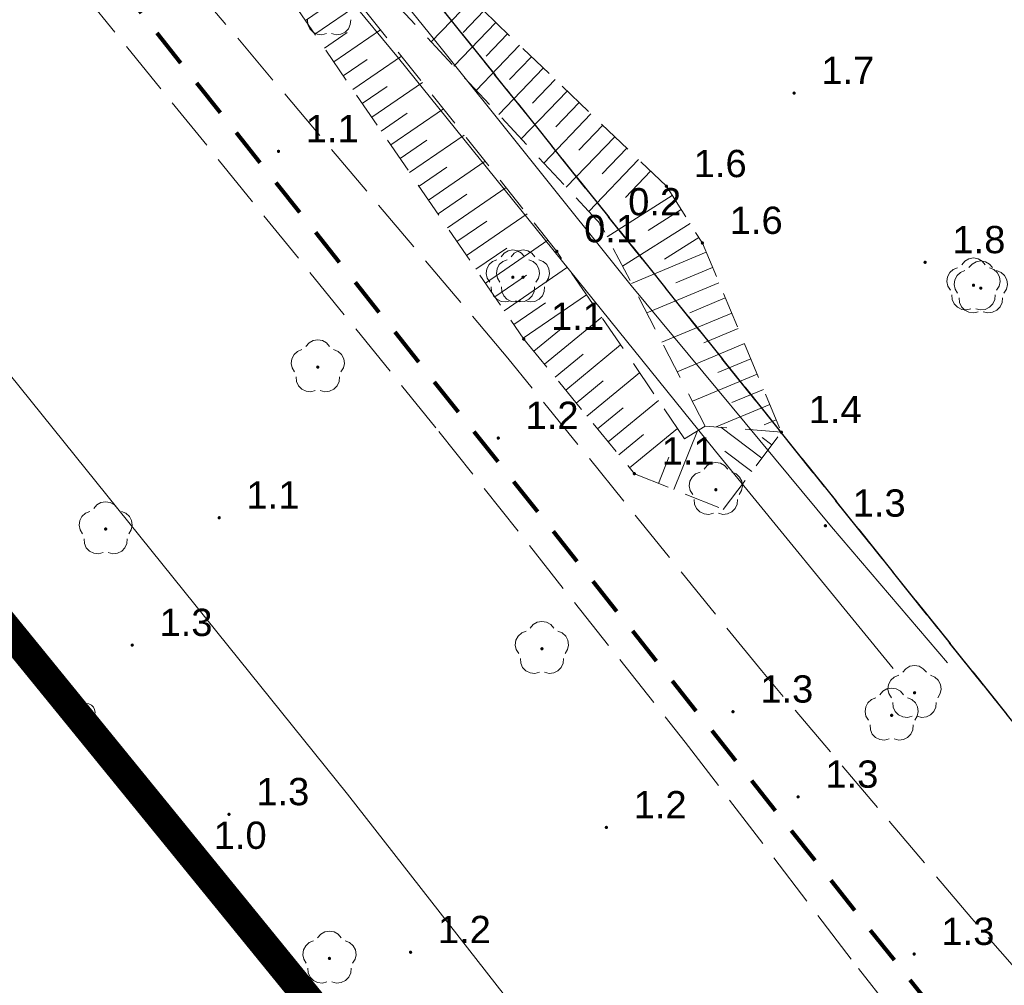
# Model space of a CAD drawing. Extents: x 5474185 to 5474933, y 5916077 to 5916824.
# Tile 247 of 256: x 5474558 to 5474585, y 5916495 to 5916522. Entities that reach past the tile are written whole.
import ezdxf

# ---------------------------------------------------------------- set-up
doc = ezdxf.new("R2010")
doc.units = 0
for name, pattern in [('216-500', [2.5, 1.5, -1]), ('DASHDOT', [1, 0.5, -0.25, 0, -0.25]), ('PRZER1-1', [1, 0.5, -0.5]), ('PRZER2-1', [1.5, 1, -0.5]), ('PRZER3-1', [2, 1.5, -0.5]), ('PRZER3-2', [2.5, 1.5, -1])]:
    doc.linetypes.add(name, pattern=pattern)
doc.layers.add('1-GRAN', color=5, linetype='DASHDOT')
for name, color, linetype, lineweight in [('GEPPGD', 253, 'CONTINUOUS', 18), ('GESDZI', 253, 'CONTINUOUS', 18), ('GESJOB', 253, 'CONTINUOUS', 35), ('GESKKL', 253, 'CONTINUOUS', 18), ('GESUZY', 253, 'CONTINUOUS', 18), ('GSLINN', 253, 'CONTINUOUS', 18), ('GSLKOG', 253, 'CONTINUOUS', 35), ('GSPRDL', 253, 'CONTINUOUS', 18), ('GSPWPN', 253, 'CONTINUOUS', 13), ('GSPWPN_O', 253, 'CONTINUOUS', 13), ('GSSKOA', 253, 'CONTINUOUS', 18), ('GSSPDR', 253, 'CONTINUOUS', 18), ('GSSZSN', 254, 'CONTINUOUS', 18), ('Sieć wodociągowa', 253, 'CONTINUOUS', 40)]:
    doc.layers.add(name, color=color, linetype=linetype, lineweight=lineweight)
doc.styles.add('Arial', font='arial.ttf')

msp = doc.modelspace()

# ---------------------------------------------------------------- hatches: boundary and pattern name
at = {"layer": 'GSLKOG'}
msp.add_hatch(color=256, dxfattribs=at).paths.add_polyline_path([(5474563.088319, 5916498.460934), (5474563.043993, 5916498.47199), (5474563.004038, 5916498.494141), (5474562.971178, 5916498.525878), (5474562.947652, 5916498.565039), (5474562.935063, 5916498.608954), (5474562.934269, 5916498.654632), (5474562.945325, 5916498.698957), (5474562.967476, 5916498.738913), (5474562.999213, 5916498.771773), (5474563.038373, 5916498.795299), (5474563.082289, 5916498.807887), (5474563.127966, 5916498.808682), (5474563.172292, 5916498.797626), (5474563.212247, 5916498.775475), (5474563.245107, 5916498.743738), (5474563.268633, 5916498.704578), (5474563.281222, 5916498.660662), (5474563.282017, 5916498.614985), (5474563.270961, 5916498.570659), (5474563.24881, 5916498.530704), (5474563.217073, 5916498.497844), (5474563.177912, 5916498.474318), (5474563.133996, 5916498.461729)])
msp.add_hatch(color=256, dxfattribs=at).paths.add_polyline_path([(5474563.088319, 5916498.460934), (5474563.043993, 5916498.47199), (5474563.004038, 5916498.494141), (5474562.971178, 5916498.525878), (5474562.947652, 5916498.565039), (5474562.935063, 5916498.608954), (5474562.934269, 5916498.654632), (5474562.945325, 5916498.698957), (5474562.967476, 5916498.738913), (5474562.999213, 5916498.771773), (5474563.038373, 5916498.795299), (5474563.082289, 5916498.807887), (5474563.127966, 5916498.808682), (5474563.172292, 5916498.797626), (5474563.212247, 5916498.775475), (5474563.245107, 5916498.743738), (5474563.268633, 5916498.704578), (5474563.281222, 5916498.660662), (5474563.282017, 5916498.614985), (5474563.270961, 5916498.570659), (5474563.24881, 5916498.530704), (5474563.217073, 5916498.497844), (5474563.177912, 5916498.474318), (5474563.133996, 5916498.461729)])
at = {"layer": 'GSPRDL'}
for points in [[(5474571.78, 5916514.395), (5474571.766094, 5916514.397202), (5474571.75355, 5916514.403594), (5474571.743594, 5916514.41355), (5474571.737202, 5916514.426094), (5474571.735, 5916514.44), (5474571.737202, 5916514.453906), (5474571.743594, 5916514.46645), (5474571.75355, 5916514.476406), (5474571.766094, 5916514.482798), (5474571.78, 5916514.485), (5474571.793906, 5916514.482798), (5474571.80645, 5916514.476406), (5474571.816406, 5916514.46645), (5474571.822798, 5916514.453906), (5474571.825, 5916514.44), (5474571.822798, 5916514.426094), (5474571.816406, 5916514.41355), (5474571.80645, 5916514.403594), (5474571.793906, 5916514.397202)], [(5474572.06, 5916514.395), (5474572.046094, 5916514.397202), (5474572.03355, 5916514.403594), (5474572.023594, 5916514.41355), (5474572.017202, 5916514.426094), (5474572.015, 5916514.44), (5474572.017202, 5916514.453906), (5474572.023594, 5916514.46645), (5474572.03355, 5916514.476406), (5474572.046094, 5916514.482798), (5474572.06, 5916514.485), (5474572.073906, 5916514.482798), (5474572.08645, 5916514.476406), (5474572.096406, 5916514.46645), (5474572.102798, 5916514.453906), (5474572.105, 5916514.44), (5474572.102798, 5916514.426094), (5474572.096406, 5916514.41355), (5474572.08645, 5916514.403594), (5474572.073906, 5916514.397202)], [(5474584.44, 5916514.175), (5474584.426094, 5916514.177202), (5474584.41355, 5916514.183594), (5474584.403594, 5916514.19355), (5474584.397202, 5916514.206094), (5474584.395, 5916514.22), (5474584.397202, 5916514.233906), (5474584.403594, 5916514.24645), (5474584.41355, 5916514.256406), (5474584.426094, 5916514.262798), (5474584.44, 5916514.265), (5474584.453906, 5916514.262798), (5474584.46645, 5916514.256406), (5474584.476406, 5916514.24645), (5474584.482798, 5916514.233906), (5474584.485, 5916514.22), (5474584.482798, 5916514.206094), (5474584.476406, 5916514.19355), (5474584.46645, 5916514.183594), (5474584.453906, 5916514.177202)], [(5474584.64, 5916514.095), (5474584.626094, 5916514.097202), (5474584.61355, 5916514.103594), (5474584.603594, 5916514.11355), (5474584.597202, 5916514.126094), (5474584.595, 5916514.14), (5474584.597202, 5916514.153906), (5474584.603594, 5916514.16645), (5474584.61355, 5916514.176406), (5474584.626094, 5916514.182798), (5474584.64, 5916514.185), (5474584.653906, 5916514.182798), (5474584.66645, 5916514.176406), (5474584.676406, 5916514.16645), (5474584.682798, 5916514.153906), (5474584.685, 5916514.14), (5474584.682798, 5916514.126094), (5474584.676406, 5916514.11355), (5474584.66645, 5916514.103594), (5474584.653906, 5916514.097202)], [(5474566.42, 5916511.925), (5474566.406094, 5916511.927202), (5474566.39355, 5916511.933594), (5474566.383594, 5916511.94355), (5474566.377202, 5916511.956094), (5474566.375, 5916511.97), (5474566.377202, 5916511.983906), (5474566.383594, 5916511.99645), (5474566.39355, 5916512.006406), (5474566.406094, 5916512.012798), (5474566.42, 5916512.015), (5474566.433906, 5916512.012798), (5474566.44645, 5916512.006406), (5474566.456406, 5916511.99645), (5474566.462798, 5916511.983906), (5474566.465, 5916511.97), (5474566.462798, 5916511.956094), (5474566.456406, 5916511.94355), (5474566.44645, 5916511.933594), (5474566.433906, 5916511.927202)], [(5474577.36, 5916508.555), (5474577.346094, 5916508.557202), (5474577.33355, 5916508.563594), (5474577.323594, 5916508.57355), (5474577.317202, 5916508.586094), (5474577.315, 5916508.6), (5474577.317202, 5916508.613906), (5474577.323594, 5916508.62645), (5474577.33355, 5916508.636406), (5474577.346094, 5916508.642798), (5474577.36, 5916508.645), (5474577.373906, 5916508.642798), (5474577.38645, 5916508.636406), (5474577.396406, 5916508.62645), (5474577.402798, 5916508.613906), (5474577.405, 5916508.6), (5474577.402798, 5916508.586094), (5474577.396406, 5916508.57355), (5474577.38645, 5916508.563594), (5474577.373906, 5916508.557202)], [(5474560.59, 5916507.475), (5474560.576094, 5916507.477202), (5474560.56355, 5916507.483594), (5474560.553594, 5916507.49355), (5474560.547202, 5916507.506094), (5474560.545, 5916507.52), (5474560.547202, 5916507.533906), (5474560.553594, 5916507.54645), (5474560.56355, 5916507.556406), (5474560.576094, 5916507.562798), (5474560.59, 5916507.565), (5474560.603906, 5916507.562798), (5474560.61645, 5916507.556406), (5474560.626406, 5916507.54645), (5474560.632798, 5916507.533906), (5474560.635, 5916507.52), (5474560.632798, 5916507.506094), (5474560.626406, 5916507.49355), (5474560.61645, 5916507.483594), (5474560.603906, 5916507.477202)], [(5474572.58, 5916504.185), (5474572.566094, 5916504.187202), (5474572.55355, 5916504.193594), (5474572.543594, 5916504.20355), (5474572.537202, 5916504.216094), (5474572.535, 5916504.23), (5474572.537202, 5916504.243906), (5474572.543594, 5916504.25645), (5474572.55355, 5916504.266406), (5474572.566094, 5916504.272798), (5474572.58, 5916504.275), (5474572.593906, 5916504.272798), (5474572.60645, 5916504.266406), (5474572.616406, 5916504.25645), (5474572.622798, 5916504.243906), (5474572.625, 5916504.23), (5474572.622798, 5916504.216094), (5474572.616406, 5916504.20355), (5474572.60645, 5916504.193594), (5474572.593906, 5916504.187202)], [(5474582.82, 5916502.975), (5474582.806094, 5916502.977202), (5474582.79355, 5916502.983594), (5474582.783594, 5916502.99355), (5474582.777202, 5916503.006094), (5474582.775, 5916503.02), (5474582.777202, 5916503.033906), (5474582.783594, 5916503.04645), (5474582.79355, 5916503.056406), (5474582.806094, 5916503.062798), (5474582.82, 5916503.065), (5474582.833906, 5916503.062798), (5474582.84645, 5916503.056406), (5474582.856406, 5916503.04645), (5474582.862798, 5916503.033906), (5474582.865, 5916503.02), (5474582.862798, 5916503.006094), (5474582.856406, 5916502.99355), (5474582.84645, 5916502.983594), (5474582.833906, 5916502.977202)], [(5474582.19, 5916502.355), (5474582.176094, 5916502.357202), (5474582.16355, 5916502.363594), (5474582.153594, 5916502.37355), (5474582.147202, 5916502.386094), (5474582.145, 5916502.4), (5474582.147202, 5916502.413906), (5474582.153594, 5916502.42645), (5474582.16355, 5916502.436406), (5474582.176094, 5916502.442798), (5474582.19, 5916502.445), (5474582.203906, 5916502.442798), (5474582.21645, 5916502.436406), (5474582.226406, 5916502.42645), (5474582.232798, 5916502.413906), (5474582.235, 5916502.4), (5474582.232798, 5916502.386094), (5474582.226406, 5916502.37355), (5474582.21645, 5916502.363594), (5474582.203906, 5916502.357202)], [(5474566.74, 5916495.675), (5474566.726094, 5916495.677202), (5474566.71355, 5916495.683594), (5474566.703594, 5916495.69355), (5474566.697202, 5916495.706094), (5474566.695, 5916495.72), (5474566.697202, 5916495.733906), (5474566.703594, 5916495.74645), (5474566.71355, 5916495.756406), (5474566.726094, 5916495.762798), (5474566.74, 5916495.765), (5474566.753906, 5916495.762798), (5474566.76645, 5916495.756406), (5474566.776406, 5916495.74645), (5474566.782798, 5916495.733906), (5474566.785, 5916495.72), (5474566.782798, 5916495.706094), (5474566.776406, 5916495.69355), (5474566.76645, 5916495.683594), (5474566.753906, 5916495.677202)]]:
    msp.add_hatch(color=256, dxfattribs=at).paths.add_polyline_path(points)
at = {"layer": 'GSPWPN'}
for points in [[(5474579.51, 5916519.455), (5474579.498353, 5916519.456533), (5474579.4875, 5916519.461029), (5474579.47818, 5916519.46818), (5474579.471029, 5916519.4775), (5474579.466533, 5916519.488353), (5474579.465, 5916519.5), (5474579.466533, 5916519.511647), (5474579.471029, 5916519.5225), (5474579.47818, 5916519.53182), (5474579.4875, 5916519.538971), (5474579.498353, 5916519.543467), (5474579.51, 5916519.545), (5474579.521647, 5916519.543467), (5474579.5325, 5916519.538971), (5474579.54182, 5916519.53182), (5474579.548971, 5916519.5225), (5474579.553467, 5916519.511647), (5474579.555, 5916519.5), (5474579.553467, 5916519.488353), (5474579.548971, 5916519.4775), (5474579.54182, 5916519.46818), (5474579.5325, 5916519.461029), (5474579.521647, 5916519.456533)], [(5474565.34, 5916517.855), (5474565.328353, 5916517.856533), (5474565.3175, 5916517.861029), (5474565.30818, 5916517.86818), (5474565.301029, 5916517.8775), (5474565.296533, 5916517.888353), (5474565.295, 5916517.9), (5474565.296533, 5916517.911647), (5474565.301029, 5916517.9225), (5474565.30818, 5916517.93182), (5474565.3175, 5916517.938971), (5474565.328353, 5916517.943467), (5474565.34, 5916517.945), (5474565.351647, 5916517.943467), (5474565.3625, 5916517.938971), (5474565.37182, 5916517.93182), (5474565.378971, 5916517.9225), (5474565.383467, 5916517.911647), (5474565.385, 5916517.9), (5474565.383467, 5916517.888353), (5474565.378971, 5916517.8775), (5474565.37182, 5916517.86818), (5474565.3625, 5916517.861029), (5474565.351647, 5916517.856533)], [(5474576, 5916516.895), (5474575.988353, 5916516.896533), (5474575.9775, 5916516.901029), (5474575.96818, 5916516.90818), (5474575.961029, 5916516.9175), (5474575.956533, 5916516.928353), (5474575.955, 5916516.94), (5474575.956533, 5916516.951647), (5474575.961029, 5916516.9625), (5474575.96818, 5916516.97182), (5474575.9775, 5916516.978971), (5474575.988353, 5916516.983467), (5474576, 5916516.985), (5474576.011647, 5916516.983467), (5474576.0225, 5916516.978971), (5474576.03182, 5916516.97182), (5474576.038971, 5916516.9625), (5474576.043467, 5916516.951647), (5474576.045, 5916516.94), (5474576.043467, 5916516.928353), (5474576.038971, 5916516.9175), (5474576.03182, 5916516.90818), (5474576.0225, 5916516.901029), (5474576.011647, 5916516.896533)], [(5474574.2, 5916515.845), (5474574.188353, 5916515.846533), (5474574.1775, 5916515.851029), (5474574.16818, 5916515.85818), (5474574.161029, 5916515.8675), (5474574.156533, 5916515.878353), (5474574.155, 5916515.89), (5474574.156533, 5916515.901647), (5474574.161029, 5916515.9125), (5474574.16818, 5916515.92182), (5474574.1775, 5916515.928971), (5474574.188353, 5916515.933467), (5474574.2, 5916515.935), (5474574.211647, 5916515.933467), (5474574.2225, 5916515.928971), (5474574.23182, 5916515.92182), (5474574.238971, 5916515.9125), (5474574.243467, 5916515.901647), (5474574.245, 5916515.89), (5474574.243467, 5916515.878353), (5474574.238971, 5916515.8675), (5474574.23182, 5916515.85818), (5474574.2225, 5916515.851029), (5474574.211647, 5916515.846533)], [(5474576.99, 5916515.335), (5474576.978353, 5916515.336533), (5474576.9675, 5916515.341029), (5474576.95818, 5916515.34818), (5474576.951029, 5916515.3575), (5474576.946533, 5916515.368353), (5474576.945, 5916515.38), (5474576.946533, 5916515.391647), (5474576.951029, 5916515.4025), (5474576.95818, 5916515.41182), (5474576.9675, 5916515.418971), (5474576.978353, 5916515.423467), (5474576.99, 5916515.425), (5474577.001647, 5916515.423467), (5474577.0125, 5916515.418971), (5474577.02182, 5916515.41182), (5474577.028971, 5916515.4025), (5474577.033467, 5916515.391647), (5474577.035, 5916515.38), (5474577.033467, 5916515.368353), (5474577.028971, 5916515.3575), (5474577.02182, 5916515.34818), (5474577.0125, 5916515.341029), (5474577.001647, 5916515.336533)], [(5474572.99, 5916515.105), (5474572.978353, 5916515.106533), (5474572.9675, 5916515.111029), (5474572.95818, 5916515.11818), (5474572.951029, 5916515.1275), (5474572.946533, 5916515.138353), (5474572.945, 5916515.15), (5474572.946533, 5916515.161647), (5474572.951029, 5916515.1725), (5474572.95818, 5916515.18182), (5474572.9675, 5916515.188971), (5474572.978353, 5916515.193467), (5474572.99, 5916515.195), (5474573.001647, 5916515.193467), (5474573.0125, 5916515.188971), (5474573.02182, 5916515.18182), (5474573.028971, 5916515.1725), (5474573.033467, 5916515.161647), (5474573.035, 5916515.15), (5474573.033467, 5916515.138353), (5474573.028971, 5916515.1275), (5474573.02182, 5916515.11818), (5474573.0125, 5916515.111029), (5474573.001647, 5916515.106533)], [(5474583.11, 5916514.805), (5474583.098353, 5916514.806533), (5474583.0875, 5916514.811029), (5474583.07818, 5916514.81818), (5474583.071029, 5916514.8275), (5474583.066533, 5916514.838353), (5474583.065, 5916514.85), (5474583.066533, 5916514.861647), (5474583.071029, 5916514.8725), (5474583.07818, 5916514.88182), (5474583.0875, 5916514.888971), (5474583.098353, 5916514.893467), (5474583.11, 5916514.895), (5474583.121647, 5916514.893467), (5474583.1325, 5916514.888971), (5474583.14182, 5916514.88182), (5474583.148971, 5916514.8725), (5474583.153467, 5916514.861647), (5474583.155, 5916514.85), (5474583.153467, 5916514.838353), (5474583.148971, 5916514.8275), (5474583.14182, 5916514.81818), (5474583.1325, 5916514.811029), (5474583.121647, 5916514.806533)], [(5474572.08, 5916512.695), (5474572.068353, 5916512.696533), (5474572.0575, 5916512.701029), (5474572.04818, 5916512.70818), (5474572.041029, 5916512.7175), (5474572.036533, 5916512.728353), (5474572.035, 5916512.74), (5474572.036533, 5916512.751647), (5474572.041029, 5916512.7625), (5474572.04818, 5916512.77182), (5474572.0575, 5916512.778971), (5474572.068353, 5916512.783467), (5474572.08, 5916512.785), (5474572.091647, 5916512.783467), (5474572.1025, 5916512.778971), (5474572.11182, 5916512.77182), (5474572.118971, 5916512.7625), (5474572.123467, 5916512.751647), (5474572.125, 5916512.74), (5474572.123467, 5916512.728353), (5474572.118971, 5916512.7175), (5474572.11182, 5916512.70818), (5474572.1025, 5916512.701029), (5474572.091647, 5916512.696533)], [(5474571.38, 5916509.975), (5474571.368353, 5916509.976533), (5474571.3575, 5916509.981029), (5474571.34818, 5916509.98818), (5474571.341029, 5916509.9975), (5474571.336533, 5916510.008353), (5474571.335, 5916510.02), (5474571.336533, 5916510.031647), (5474571.341029, 5916510.0425), (5474571.34818, 5916510.05182), (5474571.3575, 5916510.058971), (5474571.368353, 5916510.063467), (5474571.38, 5916510.065), (5474571.391647, 5916510.063467), (5474571.4025, 5916510.058971), (5474571.41182, 5916510.05182), (5474571.418971, 5916510.0425), (5474571.423467, 5916510.031647), (5474571.425, 5916510.02), (5474571.423467, 5916510.008353), (5474571.418971, 5916509.9975), (5474571.41182, 5916509.98818), (5474571.4025, 5916509.981029), (5474571.391647, 5916509.976533)], [(5474579.16, 5916510.135), (5474579.148353, 5916510.136533), (5474579.1375, 5916510.141029), (5474579.12818, 5916510.14818), (5474579.121029, 5916510.1575), (5474579.116533, 5916510.168353), (5474579.115, 5916510.18), (5474579.116533, 5916510.191647), (5474579.121029, 5916510.2025), (5474579.12818, 5916510.21182), (5474579.1375, 5916510.218971), (5474579.148353, 5916510.223467), (5474579.16, 5916510.225), (5474579.171647, 5916510.223467), (5474579.1825, 5916510.218971), (5474579.19182, 5916510.21182), (5474579.198971, 5916510.2025), (5474579.203467, 5916510.191647), (5474579.205, 5916510.18), (5474579.203467, 5916510.168353), (5474579.198971, 5916510.1575), (5474579.19182, 5916510.14818), (5474579.1825, 5916510.141029), (5474579.171647, 5916510.136533)], [(5474575.12, 5916508.995), (5474575.108353, 5916508.996533), (5474575.0975, 5916509.001029), (5474575.08818, 5916509.00818), (5474575.081029, 5916509.0175), (5474575.076533, 5916509.028353), (5474575.075, 5916509.04), (5474575.076533, 5916509.051647), (5474575.081029, 5916509.0625), (5474575.08818, 5916509.07182), (5474575.0975, 5916509.078971), (5474575.108353, 5916509.083467), (5474575.12, 5916509.085), (5474575.131647, 5916509.083467), (5474575.1425, 5916509.078971), (5474575.15182, 5916509.07182), (5474575.158971, 5916509.0625), (5474575.163467, 5916509.051647), (5474575.165, 5916509.04), (5474575.163467, 5916509.028353), (5474575.158971, 5916509.0175), (5474575.15182, 5916509.00818), (5474575.1425, 5916509.001029), (5474575.131647, 5916508.996533)], [(5474563.71, 5916507.785), (5474563.698353, 5916507.786533), (5474563.6875, 5916507.791029), (5474563.67818, 5916507.79818), (5474563.671029, 5916507.8075), (5474563.666533, 5916507.818353), (5474563.665, 5916507.83), (5474563.666533, 5916507.841647), (5474563.671029, 5916507.8525), (5474563.67818, 5916507.86182), (5474563.6875, 5916507.868971), (5474563.698353, 5916507.873467), (5474563.71, 5916507.875), (5474563.721647, 5916507.873467), (5474563.7325, 5916507.868971), (5474563.74182, 5916507.86182), (5474563.748971, 5916507.8525), (5474563.753467, 5916507.841647), (5474563.755, 5916507.83), (5474563.753467, 5916507.818353), (5474563.748971, 5916507.8075), (5474563.74182, 5916507.79818), (5474563.7325, 5916507.791029), (5474563.721647, 5916507.786533)], [(5474580.37, 5916507.565), (5474580.358353, 5916507.566533), (5474580.3475, 5916507.571029), (5474580.33818, 5916507.57818), (5474580.331029, 5916507.5875), (5474580.326533, 5916507.598353), (5474580.325, 5916507.61), (5474580.326533, 5916507.621647), (5474580.331029, 5916507.6325), (5474580.33818, 5916507.64182), (5474580.3475, 5916507.648971), (5474580.358353, 5916507.653467), (5474580.37, 5916507.655), (5474580.381647, 5916507.653467), (5474580.3925, 5916507.648971), (5474580.40182, 5916507.64182), (5474580.408971, 5916507.6325), (5474580.413467, 5916507.621647), (5474580.415, 5916507.61), (5474580.413467, 5916507.598353), (5474580.408971, 5916507.5875), (5474580.40182, 5916507.57818), (5474580.3925, 5916507.571029), (5474580.381647, 5916507.566533)], [(5474561.32, 5916504.285), (5474561.308353, 5916504.286533), (5474561.2975, 5916504.291029), (5474561.28818, 5916504.29818), (5474561.281029, 5916504.3075), (5474561.276533, 5916504.318353), (5474561.275, 5916504.33), (5474561.276533, 5916504.341647), (5474561.281029, 5916504.3525), (5474561.28818, 5916504.36182), (5474561.2975, 5916504.368971), (5474561.308353, 5916504.373467), (5474561.32, 5916504.375), (5474561.331647, 5916504.373467), (5474561.3425, 5916504.368971), (5474561.35182, 5916504.36182), (5474561.358971, 5916504.3525), (5474561.363467, 5916504.341647), (5474561.365, 5916504.33), (5474561.363467, 5916504.318353), (5474561.358971, 5916504.3075), (5474561.35182, 5916504.29818), (5474561.3425, 5916504.291029), (5474561.331647, 5916504.286533)], [(5474577.83, 5916502.455), (5474577.818353, 5916502.456533), (5474577.8075, 5916502.461029), (5474577.79818, 5916502.46818), (5474577.791029, 5916502.4775), (5474577.786533, 5916502.488353), (5474577.785, 5916502.5), (5474577.786533, 5916502.511647), (5474577.791029, 5916502.5225), (5474577.79818, 5916502.53182), (5474577.8075, 5916502.538971), (5474577.818353, 5916502.543467), (5474577.83, 5916502.545), (5474577.841647, 5916502.543467), (5474577.8525, 5916502.538971), (5474577.86182, 5916502.53182), (5474577.868971, 5916502.5225), (5474577.873467, 5916502.511647), (5474577.875, 5916502.5), (5474577.873467, 5916502.488353), (5474577.868971, 5916502.4775), (5474577.86182, 5916502.46818), (5474577.8525, 5916502.461029), (5474577.841647, 5916502.456533)], [(5474579.62, 5916500.115), (5474579.608353, 5916500.116533), (5474579.5975, 5916500.121029), (5474579.58818, 5916500.12818), (5474579.581029, 5916500.1375), (5474579.576533, 5916500.148353), (5474579.575, 5916500.16), (5474579.576533, 5916500.171647), (5474579.581029, 5916500.1825), (5474579.58818, 5916500.19182), (5474579.5975, 5916500.198971), (5474579.608353, 5916500.203467), (5474579.62, 5916500.205), (5474579.631647, 5916500.203467), (5474579.6425, 5916500.198971), (5474579.65182, 5916500.19182), (5474579.658971, 5916500.1825), (5474579.663467, 5916500.171647), (5474579.665, 5916500.16), (5474579.663467, 5916500.148353), (5474579.658971, 5916500.1375), (5474579.65182, 5916500.12818), (5474579.6425, 5916500.121029), (5474579.631647, 5916500.116533)], [(5474563.98, 5916499.635), (5474563.968353, 5916499.636533), (5474563.9575, 5916499.641029), (5474563.94818, 5916499.64818), (5474563.941029, 5916499.6575), (5474563.936533, 5916499.668353), (5474563.935, 5916499.68), (5474563.936533, 5916499.691647), (5474563.941029, 5916499.7025), (5474563.94818, 5916499.71182), (5474563.9575, 5916499.718971), (5474563.968353, 5916499.723467), (5474563.98, 5916499.725), (5474563.991647, 5916499.723467), (5474564.0025, 5916499.718971), (5474564.01182, 5916499.71182), (5474564.018971, 5916499.7025), (5474564.023467, 5916499.691647), (5474564.025, 5916499.68), (5474564.023467, 5916499.668353), (5474564.018971, 5916499.6575), (5474564.01182, 5916499.64818), (5474564.0025, 5916499.641029), (5474563.991647, 5916499.636533)], [(5474574.35, 5916499.275), (5474574.338353, 5916499.276533), (5474574.3275, 5916499.281029), (5474574.31818, 5916499.28818), (5474574.311029, 5916499.2975), (5474574.306533, 5916499.308353), (5474574.305, 5916499.32), (5474574.306533, 5916499.331647), (5474574.311029, 5916499.3425), (5474574.31818, 5916499.35182), (5474574.3275, 5916499.358971), (5474574.338353, 5916499.363467), (5474574.35, 5916499.365), (5474574.361647, 5916499.363467), (5474574.3725, 5916499.358971), (5474574.38182, 5916499.35182), (5474574.388971, 5916499.3425), (5474574.393467, 5916499.331647), (5474574.395, 5916499.32), (5474574.393467, 5916499.308353), (5474574.388971, 5916499.2975), (5474574.38182, 5916499.28818), (5474574.3725, 5916499.281029), (5474574.361647, 5916499.276533)], [(5474562.81, 5916498.435), (5474562.798353, 5916498.436533), (5474562.7875, 5916498.441029), (5474562.77818, 5916498.44818), (5474562.771029, 5916498.4575), (5474562.766533, 5916498.468353), (5474562.765, 5916498.48), (5474562.766533, 5916498.491647), (5474562.771029, 5916498.5025), (5474562.77818, 5916498.51182), (5474562.7875, 5916498.518971), (5474562.798353, 5916498.523467), (5474562.81, 5916498.525), (5474562.821647, 5916498.523467), (5474562.8325, 5916498.518971), (5474562.84182, 5916498.51182), (5474562.848971, 5916498.5025), (5474562.853467, 5916498.491647), (5474562.855, 5916498.48), (5474562.853467, 5916498.468353), (5474562.848971, 5916498.4575), (5474562.84182, 5916498.44818), (5474562.8325, 5916498.441029), (5474562.821647, 5916498.436533)], [(5474568.97, 5916495.845), (5474568.958353, 5916495.846533), (5474568.9475, 5916495.851029), (5474568.93818, 5916495.85818), (5474568.931029, 5916495.8675), (5474568.926533, 5916495.878353), (5474568.925, 5916495.89), (5474568.926533, 5916495.901647), (5474568.931029, 5916495.9125), (5474568.93818, 5916495.92182), (5474568.9475, 5916495.928971), (5474568.958353, 5916495.933467), (5474568.97, 5916495.935), (5474568.981647, 5916495.933467), (5474568.9925, 5916495.928971), (5474569.00182, 5916495.92182), (5474569.008971, 5916495.9125), (5474569.013467, 5916495.901647), (5474569.015, 5916495.89), (5474569.013467, 5916495.878353), (5474569.008971, 5916495.8675), (5474569.00182, 5916495.85818), (5474568.9925, 5916495.851029), (5474568.981647, 5916495.846533)], [(5474582.81, 5916495.795), (5474582.798353, 5916495.796533), (5474582.7875, 5916495.801029), (5474582.77818, 5916495.80818), (5474582.771029, 5916495.8175), (5474582.766533, 5916495.828353), (5474582.765, 5916495.84), (5474582.766533, 5916495.851647), (5474582.771029, 5916495.8625), (5474582.77818, 5916495.87182), (5474582.7875, 5916495.878971), (5474582.798353, 5916495.883467), (5474582.81, 5916495.885), (5474582.821647, 5916495.883467), (5474582.8325, 5916495.878971), (5474582.84182, 5916495.87182), (5474582.848971, 5916495.8625), (5474582.853467, 5916495.851647), (5474582.855, 5916495.84), (5474582.853467, 5916495.828353), (5474582.848971, 5916495.8175), (5474582.84182, 5916495.80818), (5474582.8325, 5916495.801029), (5474582.821647, 5916495.796533)]]:
    msp.add_hatch(color=256, dxfattribs=at).paths.add_polyline_path(points)

# ---------------------------------------------------------------- linework, layer by layer
at = {"layer": '1-GRAN', "ltscale": 5, "const_width": 0.8, "elevation": 10.18}
msp.add_lwpolyline([(5474735.59, 5916295.78), (5474731.225, 5916301.37), (5474726.86, 5916306.96), (5474725.77, 5916305.39), (5474703.58, 5916333.12), (5474701.74, 5916331.62), (5474677.44, 5916362.23), (5474676.63, 5916366.83), (5474671.32, 5916373.56), (5474670.75, 5916377.23), (5474668.45, 5916379.86), (5474653.79, 5916398.05), (5474650.99, 5916400.16), (5474640.015, 5916413.29), (5474601.225, 5916459.83), (5474599.14, 5916462.32), (5474597.96, 5916464.18), (5474593.86, 5916465.7), (5474587.49, 5916468.01), (5474584.84, 5916471.31), (5474583.4, 5916473.15), (5474572.445, 5916486.895), (5474461.94, 5916622.65)], dxfattribs=at)
at = {"layer": 'GEPPGD', "elevation": 10.24, "flags": 128}
msp.add_lwpolyline([(5474560.05, 5916502.73), (5474560.127254, 5916502.717764), (5474560.196946, 5916502.682254), (5474560.252254, 5916502.626946), (5474560.287764, 5916502.557254), (5474560.3, 5916502.48), (5474560.287764, 5916502.402746), (5474560.252254, 5916502.333054), (5474560.196946, 5916502.277746), (5474560.127254, 5916502.242236), (5474560.05, 5916502.23), (5474559.972746, 5916502.242236), (5474559.903054, 5916502.277746), (5474559.847746, 5916502.333054), (5474559.812236, 5916502.402746), (5474559.8, 5916502.48), (5474559.812236, 5916502.557254), (5474559.847746, 5916502.626946), (5474559.903054, 5916502.682254), (5474559.972746, 5916502.717764), (5474560.05, 5916502.73)], close=True, dxfattribs=at)
at = {"layer": 'GESDZI', "linetype": 'Continuous', "lineweight": 13}
for p, q in [((5474529.75, 5916571.91, 10.22), (5474590.96, 5916495.42, 10.22)), ((5474590.96, 5916495.42, 10.22), (5474529.75, 5916571.91, 10.22)), ((5474560.05, 5916502.48, 10.22), (5474518.88, 5916554.15, 10.22)), ((5474518.88, 5916554.15, 10.22), (5474560.05, 5916502.48, 10.22)), ((5474587.49, 5916468.01, 10.22), (5474560.05, 5916502.48, 10.22)), ((5474560.05, 5916502.48, 10.22), (5474587.49, 5916468.01, 10.22))]:
    msp.add_line(p, q, dxfattribs=at)
at = {"layer": 'GESJOB', "linetype": 'PRZER3-2', "lineweight": 30}
for p, q in [((5474529.75, 5916571.91, 10.22), (5474590.96, 5916495.42, 10.22)), ((5474590.96, 5916495.42, 10.22), (5474529.75, 5916571.91, 10.22))]:
    msp.add_line(p, q, dxfattribs=at)
at = {"layer": 'GESKKL', "linetype": 'PRZER3-1', "lineweight": 13}
for p, q in [((5474529.75, 5916571.91, 10.06), (5474590.96, 5916495.42, 10.06)), ((5474560.05, 5916502.48, 10.06), (5474518.88, 5916554.15, 10.06)), ((5474583.4, 5916473.15, 10.06), (5474560.05, 5916502.48, 10.06))]:
    msp.add_line(p, q, dxfattribs=at)
at = {"layer": 'GESUZY', "linetype": 'PRZER1-1', "lineweight": 13}
for p, q in [((5474590.96, 5916495.42, 10.08), (5474529.75, 5916571.91, 10.08)), ((5474529.75, 5916571.91, 10.08), (5474590.96, 5916495.42, 10.08)), ((5474560.05, 5916502.48, 10.08), (5474518.88, 5916554.15, 10.08)), ((5474518.88, 5916554.15, 10.08), (5474560.05, 5916502.48, 10.08)), ((5474583.4, 5916473.15, 10.08), (5474560.05, 5916502.48, 10.08)), ((5474560.05, 5916502.48, 10.08), (5474583.4, 5916473.15, 10.08))]:
    msp.add_line(p, q, dxfattribs=at)
at = {"layer": 'GSLINN', "linetype": 'Continuous', "lineweight": 13}
for p, q in [((5474555.79, 5916514.45, 10.3), (5474567.24, 5916500.23, 10.3)), ((5474567.24, 5916500.23, 10.3), (5474581.7, 5916481.73, 10.3))]:
    msp.add_line(p, q, dxfattribs=at)
at = {"layer": 'GSLKOG', "linetype": 'Continuous', "lineweight": 30}
for p, q in [((5474560.05, 5916502.48, 10.18), (5474527.47, 5916544.04, 10.18)), ((5474584.84, 5916471.31, 10.18), (5474560.05, 5916502.48, 10.18))]:
    msp.add_line(p, q, dxfattribs=at)
at = {"layer": 'GSPRDL', "elevation": 10.12, "flags": 128}
for points in [[(5474566.661227, 5916521.133649), (5474566.535099, 5916521.102488), (5474566.405908, 5916521.116234), (5474566.289161, 5916521.173237), (5474566.198871, 5916521.266655), (5474566.145875, 5916521.385275), (5474566.136535, 5916521.514859)], [(5474567.323465, 5916521.514859), (5474567.314125, 5916521.385275), (5474567.261129, 5916521.266655), (5474567.170839, 5916521.173237), (5474567.054092, 5916521.116234), (5474566.924901, 5916521.102488), (5474566.798773, 5916521.133649)], [(5474571.455723, 5916515.003333), (5474571.539447, 5916515.102679), (5474571.652044, 5916515.167494), (5474571.78, 5916515.19), (5474571.907956, 5916515.167494), (5474572.020553, 5916515.102679), (5474572.104277, 5916515.003333)], [(5474571.735723, 5916515.003333), (5474571.819447, 5916515.102679), (5474571.932044, 5916515.167494), (5474572.06, 5916515.19), (5474572.187956, 5916515.167494), (5474572.300553, 5916515.102679), (5474572.384277, 5916515.003333)], [(5474571.144031, 5916514.305674), (5474571.07542, 5916514.415999), (5474571.048571, 5916514.543115), (5474571.066708, 5916514.671763), (5474571.127652, 5916514.786501), (5474571.22409, 5916514.873559), (5474571.344445, 5916514.922485)], [(5474571.424031, 5916514.305674), (5474571.35542, 5916514.415999), (5474571.328571, 5916514.543115), (5474571.346708, 5916514.671763), (5474571.407652, 5916514.786501), (5474571.50409, 5916514.873559), (5474571.624445, 5916514.922485)], [(5474572.215555, 5916514.922485), (5474572.33591, 5916514.873559), (5474572.432348, 5916514.786501), (5474572.493292, 5916514.671763), (5474572.511429, 5916514.543115), (5474572.48458, 5916514.415999), (5474572.415969, 5916514.305674)], [(5474572.495555, 5916514.922485), (5474572.61591, 5916514.873559), (5474572.712348, 5916514.786501), (5474572.773292, 5916514.671763), (5474572.791429, 5916514.543115), (5474572.76458, 5916514.415999), (5474572.695969, 5916514.305674)], [(5474584.115723, 5916514.783333), (5474584.199447, 5916514.882679), (5474584.312044, 5916514.947494), (5474584.44, 5916514.97), (5474584.567956, 5916514.947494), (5474584.680553, 5916514.882679), (5474584.764277, 5916514.783333)], [(5474584.315723, 5916514.703333), (5474584.399447, 5916514.802679), (5474584.512044, 5916514.867494), (5474584.64, 5916514.89), (5474584.767956, 5916514.867494), (5474584.880553, 5916514.802679), (5474584.964277, 5916514.703333)], [(5474583.804031, 5916514.085674), (5474583.73542, 5916514.195999), (5474583.708571, 5916514.323115), (5474583.726708, 5916514.451763), (5474583.787652, 5916514.566501), (5474583.88409, 5916514.653559), (5474584.004445, 5916514.702485)], [(5474584.004031, 5916514.005674), (5474583.93542, 5916514.115999), (5474583.908571, 5916514.243115), (5474583.926708, 5916514.371763), (5474583.987652, 5916514.486501), (5474584.08409, 5916514.573559), (5474584.204445, 5916514.622485)], [(5474584.875555, 5916514.702485), (5474584.99591, 5916514.653559), (5474585.092348, 5916514.566501), (5474585.153292, 5916514.451763), (5474585.171429, 5916514.323115), (5474585.14458, 5916514.195999), (5474585.075969, 5916514.085674)], [(5474585.075555, 5916514.622485), (5474585.19591, 5916514.573559), (5474585.292348, 5916514.486501), (5474585.353292, 5916514.371763), (5474585.371429, 5916514.243115), (5474585.34458, 5916514.115999), (5474585.275969, 5916514.005674)], [(5474571.711227, 5916513.793649), (5474571.585099, 5916513.762488), (5474571.455908, 5916513.776234), (5474571.339161, 5916513.833237), (5474571.248871, 5916513.926655), (5474571.195875, 5916514.045275), (5474571.186535, 5916514.174859)], [(5474571.991227, 5916513.793649), (5474571.865099, 5916513.762488), (5474571.735908, 5916513.776234), (5474571.619161, 5916513.833237), (5474571.528871, 5916513.926655), (5474571.475875, 5916514.045275), (5474571.466535, 5916514.174859)], [(5474572.373465, 5916514.174859), (5474572.364125, 5916514.045275), (5474572.311129, 5916513.926655), (5474572.220839, 5916513.833237), (5474572.104092, 5916513.776234), (5474571.974901, 5916513.762488), (5474571.848773, 5916513.793649)], [(5474572.653465, 5916514.174859), (5474572.644125, 5916514.045275), (5474572.591129, 5916513.926655), (5474572.500839, 5916513.833237), (5474572.384092, 5916513.776234), (5474572.254901, 5916513.762488), (5474572.128773, 5916513.793649)], [(5474584.371227, 5916513.573649), (5474584.245099, 5916513.542488), (5474584.115908, 5916513.556234), (5474583.999161, 5916513.613237), (5474583.908871, 5916513.706655), (5474583.855875, 5916513.825275), (5474583.846535, 5916513.954859)], [(5474584.571227, 5916513.493649), (5474584.445099, 5916513.462488), (5474584.315908, 5916513.476234), (5474584.199161, 5916513.533237), (5474584.108871, 5916513.626655), (5474584.055875, 5916513.745275), (5474584.046535, 5916513.874859)], [(5474585.033465, 5916513.954859), (5474585.024125, 5916513.825275), (5474584.971129, 5916513.706655), (5474584.880839, 5916513.613237), (5474584.764092, 5916513.556234), (5474584.634901, 5916513.542488), (5474584.508773, 5916513.573649)], [(5474585.233465, 5916513.874859), (5474585.224125, 5916513.745275), (5474585.171129, 5916513.626655), (5474585.080839, 5916513.533237), (5474584.964092, 5916513.476234), (5474584.834901, 5916513.462488), (5474584.708773, 5916513.493649)], [(5474566.095723, 5916512.533333), (5474566.179447, 5916512.632679), (5474566.292044, 5916512.697494), (5474566.42, 5916512.72), (5474566.547956, 5916512.697494), (5474566.660553, 5916512.632679), (5474566.744277, 5916512.533333)], [(5474565.784031, 5916511.835674), (5474565.71542, 5916511.945999), (5474565.688571, 5916512.073115), (5474565.706708, 5916512.201763), (5474565.767652, 5916512.316501), (5474565.86409, 5916512.403559), (5474565.984445, 5916512.452485)], [(5474566.855555, 5916512.452485), (5474566.97591, 5916512.403559), (5474567.072348, 5916512.316501), (5474567.133292, 5916512.201763), (5474567.151429, 5916512.073115), (5474567.12458, 5916511.945999), (5474567.055969, 5916511.835674)], [(5474566.351227, 5916511.323649), (5474566.225099, 5916511.292488), (5474566.095908, 5916511.306234), (5474565.979161, 5916511.363237), (5474565.888871, 5916511.456655), (5474565.835875, 5916511.575275), (5474565.826535, 5916511.704859)], [(5474567.013465, 5916511.704859), (5474567.004125, 5916511.575275), (5474566.951129, 5916511.456655), (5474566.860839, 5916511.363237), (5474566.744092, 5916511.306234), (5474566.614901, 5916511.292488), (5474566.488773, 5916511.323649)], [(5474577.035723, 5916509.163333), (5474577.119447, 5916509.262679), (5474577.232044, 5916509.327494), (5474577.36, 5916509.35), (5474577.487956, 5916509.327494), (5474577.600553, 5916509.262679), (5474577.684277, 5916509.163333)], [(5474576.724031, 5916508.465674), (5474576.65542, 5916508.575999), (5474576.628571, 5916508.703115), (5474576.646708, 5916508.831763), (5474576.707652, 5916508.946501), (5474576.80409, 5916509.033559), (5474576.924445, 5916509.082485)], [(5474577.795555, 5916509.082485), (5474577.91591, 5916509.033559), (5474578.012348, 5916508.946501), (5474578.073292, 5916508.831763), (5474578.091429, 5916508.703115), (5474578.06458, 5916508.575999), (5474577.995969, 5916508.465674)], [(5474560.265723, 5916508.083333), (5474560.349447, 5916508.182679), (5474560.462044, 5916508.247494), (5474560.59, 5916508.27), (5474560.717956, 5916508.247494), (5474560.830553, 5916508.182679), (5474560.914277, 5916508.083333)], [(5474577.291227, 5916507.953649), (5474577.165099, 5916507.922488), (5474577.035908, 5916507.936234), (5474576.919161, 5916507.993237), (5474576.828871, 5916508.086655), (5474576.775875, 5916508.205275), (5474576.766535, 5916508.334859)], [(5474577.953465, 5916508.334859), (5474577.944125, 5916508.205275), (5474577.891129, 5916508.086655), (5474577.800839, 5916507.993237), (5474577.684092, 5916507.936234), (5474577.554901, 5916507.922488), (5474577.428773, 5916507.953649)], [(5474559.954031, 5916507.385674), (5474559.88542, 5916507.495999), (5474559.858571, 5916507.623115), (5474559.876708, 5916507.751763), (5474559.937652, 5916507.866501), (5474560.03409, 5916507.953559), (5474560.154445, 5916508.002485)], [(5474561.025555, 5916508.002485), (5474561.14591, 5916507.953559), (5474561.242348, 5916507.866501), (5474561.303292, 5916507.751763), (5474561.321429, 5916507.623115), (5474561.29458, 5916507.495999), (5474561.225969, 5916507.385674)], [(5474560.521227, 5916506.873649), (5474560.395099, 5916506.842488), (5474560.265908, 5916506.856234), (5474560.149161, 5916506.913237), (5474560.058871, 5916507.006655), (5474560.005875, 5916507.125275), (5474559.996535, 5916507.254859)], [(5474561.183465, 5916507.254859), (5474561.174125, 5916507.125275), (5474561.121129, 5916507.006655), (5474561.030839, 5916506.913237), (5474560.914092, 5916506.856234), (5474560.784901, 5916506.842488), (5474560.658773, 5916506.873649)], [(5474572.255723, 5916504.793333), (5474572.339447, 5916504.892679), (5474572.452044, 5916504.957494), (5474572.58, 5916504.98), (5474572.707956, 5916504.957494), (5474572.820553, 5916504.892679), (5474572.904277, 5916504.793333)], [(5474571.944031, 5916504.095674), (5474571.87542, 5916504.205999), (5474571.848571, 5916504.333115), (5474571.866708, 5916504.461763), (5474571.927652, 5916504.576501), (5474572.02409, 5916504.663559), (5474572.144445, 5916504.712485)], [(5474573.015555, 5916504.712485), (5474573.13591, 5916504.663559), (5474573.232348, 5916504.576501), (5474573.293292, 5916504.461763), (5474573.311429, 5916504.333115), (5474573.28458, 5916504.205999), (5474573.215969, 5916504.095674)], [(5474572.511227, 5916503.583649), (5474572.385099, 5916503.552488), (5474572.255908, 5916503.566234), (5474572.139161, 5916503.623237), (5474572.048871, 5916503.716655), (5474571.995875, 5916503.835275), (5474571.986535, 5916503.964859)], [(5474573.173465, 5916503.964859), (5474573.164125, 5916503.835275), (5474573.111129, 5916503.716655), (5474573.020839, 5916503.623237), (5474572.904092, 5916503.566234), (5474572.774901, 5916503.552488), (5474572.648773, 5916503.583649)], [(5474582.495723, 5916503.583333), (5474582.579447, 5916503.682679), (5474582.692044, 5916503.747494), (5474582.82, 5916503.77), (5474582.947956, 5916503.747494), (5474583.060553, 5916503.682679), (5474583.144277, 5916503.583333)], [(5474582.184031, 5916502.885674), (5474582.11542, 5916502.995999), (5474582.088571, 5916503.123115), (5474582.106708, 5916503.251763), (5474582.167652, 5916503.366501), (5474582.26409, 5916503.453559), (5474582.384445, 5916503.502485)], [(5474583.255555, 5916503.502485), (5474583.37591, 5916503.453559), (5474583.472348, 5916503.366501), (5474583.533292, 5916503.251763), (5474583.551429, 5916503.123115), (5474583.52458, 5916502.995999), (5474583.455969, 5916502.885674)], [(5474581.865723, 5916502.963333), (5474581.949447, 5916503.062679), (5474582.062044, 5916503.127494), (5474582.19, 5916503.15), (5474582.317956, 5916503.127494), (5474582.430553, 5916503.062679), (5474582.514277, 5916502.963333)], [(5474581.554031, 5916502.265674), (5474581.48542, 5916502.375999), (5474581.458571, 5916502.503115), (5474581.476708, 5916502.631763), (5474581.537652, 5916502.746501), (5474581.63409, 5916502.833559), (5474581.754445, 5916502.882485)], [(5474582.751227, 5916502.373649), (5474582.625099, 5916502.342488), (5474582.495908, 5916502.356234), (5474582.379161, 5916502.413237), (5474582.288871, 5916502.506655), (5474582.235875, 5916502.625275), (5474582.226535, 5916502.754859)], [(5474582.625555, 5916502.882485), (5474582.74591, 5916502.833559), (5474582.842348, 5916502.746501), (5474582.903292, 5916502.631763), (5474582.921429, 5916502.503115), (5474582.89458, 5916502.375999), (5474582.825969, 5916502.265674)], [(5474583.413465, 5916502.754859), (5474583.404125, 5916502.625275), (5474583.351129, 5916502.506655), (5474583.260839, 5916502.413237), (5474583.144092, 5916502.356234), (5474583.014901, 5916502.342488), (5474582.888773, 5916502.373649)], [(5474582.121227, 5916501.753649), (5474581.995099, 5916501.722488), (5474581.865908, 5916501.736234), (5474581.749161, 5916501.793237), (5474581.658871, 5916501.886655), (5474581.605875, 5916502.005275), (5474581.596535, 5916502.134859)], [(5474582.783465, 5916502.134859), (5474582.774125, 5916502.005275), (5474582.721129, 5916501.886655), (5474582.630839, 5916501.793237), (5474582.514092, 5916501.736234), (5474582.384901, 5916501.722488), (5474582.258773, 5916501.753649)], [(5474566.415723, 5916496.283333), (5474566.499447, 5916496.382679), (5474566.612044, 5916496.447494), (5474566.74, 5916496.47), (5474566.867956, 5916496.447494), (5474566.980553, 5916496.382679), (5474567.064277, 5916496.283333)], [(5474566.104031, 5916495.585674), (5474566.03542, 5916495.695999), (5474566.008571, 5916495.823115), (5474566.026708, 5916495.951763), (5474566.087652, 5916496.066501), (5474566.18409, 5916496.153559), (5474566.304445, 5916496.202485)], [(5474567.175555, 5916496.202485), (5474567.29591, 5916496.153559), (5474567.392348, 5916496.066501), (5474567.453292, 5916495.951763), (5474567.471429, 5916495.823115), (5474567.44458, 5916495.695999), (5474567.375969, 5916495.585674)], [(5474566.671227, 5916495.073649), (5474566.545099, 5916495.042488), (5474566.415908, 5916495.056234), (5474566.299161, 5916495.113237), (5474566.208871, 5916495.206655), (5474566.155875, 5916495.325275), (5474566.146535, 5916495.454859)], [(5474567.333465, 5916495.454859), (5474567.324125, 5916495.325275), (5474567.271129, 5916495.206655), (5474567.180839, 5916495.113237), (5474567.064092, 5916495.056234), (5474566.934901, 5916495.042488), (5474566.808773, 5916495.073649)]]:
    msp.add_lwpolyline(points, dxfattribs=at)
at = {"layer": 'GSSKOA', "linetype": 'PRZER3-1', "lineweight": 13}
for p, q in [((5474571.64, 5916512.22, 10.18), (5474560.38, 5916525.55, 10.18)), ((5474558.64, 5916523.89, 10.18), (5474569.75, 5916510.2, 10.18)), ((5474578.61, 5916503.63, 10.18), (5474571.64, 5916512.22, 10.18)), ((5474569.75, 5916510.2, 10.18), (5474576.52, 5916501.66, 10.18)), ((5474584.39, 5916496.82, 10.18), (5474578.61, 5916503.63, 10.18)), ((5474576.52, 5916501.66, 10.18), (5474581.28, 5916495.44, 10.18)), ((5474587.15, 5916493.66, 10.18), (5474584.39, 5916496.82, 10.18)), ((5474581.28, 5916495.44, 10.18), (5474584.19, 5916491.74, 10.18))]:
    msp.add_line(p, q, dxfattribs=at)
at = {"layer": 'GSSPDR', "linetype": 'Continuous', "lineweight": 13}
for p, q in [((5474568.64, 5916520.46, 10.18), (5474559.38, 5916531.67, 10.18)), ((5474563.15, 5916528.95, 10.18), (5474569.48, 5916521.15, 10.18)), ((5474569.48, 5916521.15, 10.18), (5474575.03, 5916514.21, 10.18)), ((5474577.35, 5916509.66, 10.18), (5474568.64, 5916520.46, 10.18)), ((5474575.03, 5916514.21, 10.18), (5474580.54, 5916507.58, 10.18)), ((5474582.23, 5916503.69, 10.18), (5474577.35, 5916509.66, 10.18)), ((5474580.54, 5916507.58, 10.18), (5474583.73, 5916503.84, 10.18))]:
    msp.add_line(p, q, dxfattribs=at)
at = {"layer": 'GSSZSN', "linetype": 'PRZER2-1', "lineweight": 13}
for p, q in [((5474562.4, 5916526.87, 10.06), (5474572.08, 5916512.74, 10.06)), ((5474565.56, 5916526.96, 10.06), (5474576, 5916516.94, 10.06)), ((5474574.2, 5916515.89, 10.06), (5474564.42, 5916526.41, 10.06)), ((5474572.99, 5916515.15, 10.06), (5474564.7, 5916525.57, 10.06)), ((5474576, 5916516.94, 10.06), (5474576.99, 5916515.38, 10.06)), ((5474577.07, 5916510.35, 10.06), (5474574.2, 5916515.89, 10.06)), ((5474576.5, 5916510, 10.06), (5474572.99, 5916515.15, 10.06)), ((5474576.99, 5916515.38, 10.06), (5474579.16, 5916510.18, 10.06)), ((5474572.08, 5916512.74, 10.06), (5474575.12, 5916509.04, 10.06)), ((5474577.07, 5916510.35, 10.06), (5474576.5, 5916510, 10.06)), ((5474579.16, 5916510.18, 10.06), (5474577.07, 5916510.35, 10.06)), ((5474579.16, 5916510.18, 10.06), (5474577.07, 5916510.35, 10.06)), ((5474577.56, 5916508.06, 10.06), (5474579.16, 5916510.18, 10.06)), ((5474575.12, 5916509.04, 10.06), (5474577.56, 5916508.06, 10.06))]:
    msp.add_line(p, q, dxfattribs=at)
at = {"layer": 'GSSZSN', "linetype": 'Continuous', "lineweight": 18, "elevation": 10.06, "flags": 128}
for points in [[(5474566.081064, 5916521.496712), (5474566.68286, 5916521.908982)], [(5474566.34125, 5916521.116916), (5474567.572009, 5916521.960068)], [(5474570.653384, 5916522.071522), (5474569.53581, 5916520.907104)], [(5474570.980834, 5916521.757246), (5474570.413086, 5916521.165701)], [(5474571.308283, 5916521.44297), (5474570.154867, 5916520.241207)], [(5474566.601436, 5916520.737119), (5474567.230399, 5916521.168001)], [(5474566.861622, 5916520.357323), (5474568.146716, 5916521.237699)], [(5474571.635732, 5916521.128694), (5474571.050064, 5916520.518476)], [(5474571.963182, 5916520.814417), (5474570.773923, 5916519.57531)], [(5474567.121808, 5916519.977527), (5474567.777938, 5916520.42702)], [(5474567.381993, 5916519.597731), (5474568.721422, 5916520.515329)], [(5474572.290631, 5916520.500141), (5474571.687041, 5916519.871251)], [(5474572.618081, 5916520.185865), (5474571.39298, 5916518.909413)], [(5474567.902365, 5916518.838138), (5474569.296129, 5916519.79296)], [(5474572.94553, 5916519.871589), (5474572.324019, 5916519.224027)], [(5474567.642179, 5916519.217934), (5474568.325477, 5916519.686039)], [(5474573.272979, 5916519.557313), (5474572.012036, 5916518.243515)], [(5474573.600429, 5916519.243037), (5474572.960997, 5916518.576802)], [(5474568.162551, 5916518.458342), (5474568.873017, 5916518.945058)], [(5474568.422737, 5916518.078546), (5474569.870836, 5916519.07059)], [(5474573.927878, 5916518.928761), (5474572.631092, 5916517.577618)], [(5474574.255328, 5916518.614484), (5474573.597974, 5916517.929577)], [(5474568.682923, 5916517.698749), (5474569.420556, 5916518.204077)], [(5474568.943109, 5916517.318953), (5474570.445542, 5916518.348221)], [(5474574.582777, 5916518.300208), (5474573.250149, 5916516.911721)], [(5474574.910226, 5916517.985932), (5474574.234952, 5916517.282352)], [(5474569.463481, 5916516.559361), (5474571.020249, 5916517.625851)], [(5474575.237676, 5916517.671656), (5474573.869205, 5916516.245824)], [(5474569.203295, 5916516.939157), (5474569.968095, 5916517.463096)], [(5474575.565125, 5916517.35738), (5474574.871929, 5916516.635128)], [(5474569.983853, 5916515.799768), (5474571.594956, 5916516.903482)], [(5474569.723667, 5916516.179564), (5474570.515635, 5916516.722115)], [(5474576.163408, 5916516.682508), (5474574.376808, 5916515.548704)], [(5474576.4066, 5916516.299297), (5474575.496491, 5916515.721728)], [(5474570.244039, 5916515.419972), (5474571.063174, 5916515.981134)], [(5474570.504225, 5916515.040176), (5474572.169662, 5916516.181112)], [(5474576.649791, 5916515.916086), (5474574.795958, 5916514.739615)], [(5474571.024597, 5916514.280583), (5474572.744369, 5916515.458743)], [(5474576.892983, 5916515.532876), (5474575.949257, 5916514.933973)], [(5474570.764411, 5916514.66038), (5474571.610713, 5916515.240153)], [(5474577.095062, 5916515.12824), (5474575.039101, 5916514.270272)], [(5474571.544969, 5916513.520991), (5474573.286922, 5916514.714346)], [(5474577.269853, 5916514.709384), (5474576.259221, 5916514.287639)], [(5474571.284783, 5916513.900787), (5474572.156214, 5916514.497776)], [(5474577.444645, 5916514.290527), (5474575.458077, 5916513.461517)], [(5474572.065341, 5916512.761398), (5474573.805474, 5916513.953507)], [(5474577.619437, 5916513.871671), (5474576.643501, 5916513.464406)], [(5474571.805155, 5916513.141195), (5474572.675676, 5916513.73756)], [(5474572.648048, 5916512.048626), (5474574.222238, 5916513.342015)], [(5474577.794229, 5916513.452815), (5474575.877052, 5916512.652763)], [(5474572.355791, 5916512.404334), (5474573.158855, 5916513.064149)], [(5474577.969021, 5916513.033959), (5474577.027781, 5916512.641172)], [(5474573.232562, 5916511.337211), (5474574.742875, 5916512.578118)], [(5474578.143813, 5916512.615103), (5474576.296028, 5916511.844008)], [(5474572.940305, 5916511.692919), (5474573.711431, 5916512.326493)], [(5474578.318605, 5916512.196247), (5474577.41206, 5916511.817939)], [(5474573.817075, 5916510.625796), (5474575.263512, 5916511.81422)], [(5474578.493396, 5916511.777391), (5474576.715004, 5916511.035254)], [(5474573.524818, 5916510.981504), (5474574.264006, 5916511.588836)], [(5474578.668188, 5916511.358535), (5474577.79634, 5916510.994706)], [(5474574.109332, 5916510.270089), (5474574.816582, 5916510.85118)], [(5474574.401589, 5916509.914381), (5474575.784149, 5916511.050322)], [(5474578.84298, 5916510.939679), (5474577.371214, 5916510.325499)], [(5474579.017772, 5916510.520823), (5474578.687625, 5916510.38305)], [(5474574.986103, 5916509.202967), (5474576.304786, 5916510.286425)], [(5474578.622253, 5916509.467485), (5474577.499176, 5916510.315091)], [(5474574.693846, 5916509.558674), (5474575.369157, 5916510.113524)], [(5474576.205885, 5916508.603866), (5474576.853909, 5916510.217312)], [(5474578.899584, 5916509.834949), (5474578.627647, 5916510.040185)], [(5474575.778683, 5916508.775447), (5474576.067143, 5916509.493655)], [(5474578.344922, 5916509.100022), (5474577.602339, 5916509.660462)]]:
    msp.add_lwpolyline(points, dxfattribs=at)
at = {"layer": 'Sieć wodociągowa', "linetype": '216-500', "lineweight": 80, "ltscale": 0.7, "flags": 128}
msp.add_lwpolyline([(5474639.869806, 5916212.126617), (5474591.959812, 5916281.625874), (5474551.712383, 5916254.056825), (5474329.196562, 5916529.052215), (5474464.624498, 5916643.592803), (5474589.816575, 5916486.173867), (5474604.985748, 5916472.173823), (5474772.523912, 5916261.364361), (5474653.387527, 5916193.483494), (5474639.869806, 5916212.126617)], close=True, dxfattribs=at)

# ---------------------------------------------------------------- texts
at = {"layer": 'GSPWPN_O', "linetype": 'Continuous', "lineweight": 0, "style": 'Arial'}
for s, p in [('1.7', (5474580.26, 5916519.75, 10.8)), ('1.1', (5474566.09, 5916518.15, 10.8)), ('1.6', (5474576.75, 5916517.19, 10.8)), ('0.2', (5474574.95, 5916516.14, 10.8)), ('1.6', (5474577.74, 5916515.63, 10.8)), ('0.1', (5474573.74, 5916515.4, 10.8)), ('1.8', (5474583.86, 5916515.1, 10.8)), ('1.1', (5474572.83, 5916512.99, 10.8)), ('1.4', (5474579.91, 5916510.43, 10.8)), ('1.2', (5474572.13, 5916510.27, 10.8)), ('1.1', (5474575.87, 5916509.29, 10.8)), ('1.1', (5474564.46, 5916508.08, 10.8)), ('1.3', (5474581.12, 5916507.86, 10.8)), ('1.3', (5474562.07, 5916504.58, 10.8)), ('1.3', (5474578.58, 5916502.75, 10.8)), ('1.3', (5474580.37, 5916500.41, 10.8)), ('1.3', (5474564.73, 5916499.93, 10.8)), ('1.2', (5474575.1, 5916499.57, 10.8)), ('1.0', (5474563.56, 5916498.73, 10.8)), ('1.2', (5474569.72, 5916496.14, 10.8)), ('1.3', (5474583.56, 5916496.09, 10.8))]:
    msp.add_text(s, height=0.75, dxfattribs=at).set_placement(p)

doc.saveas('drawing.dxf')
